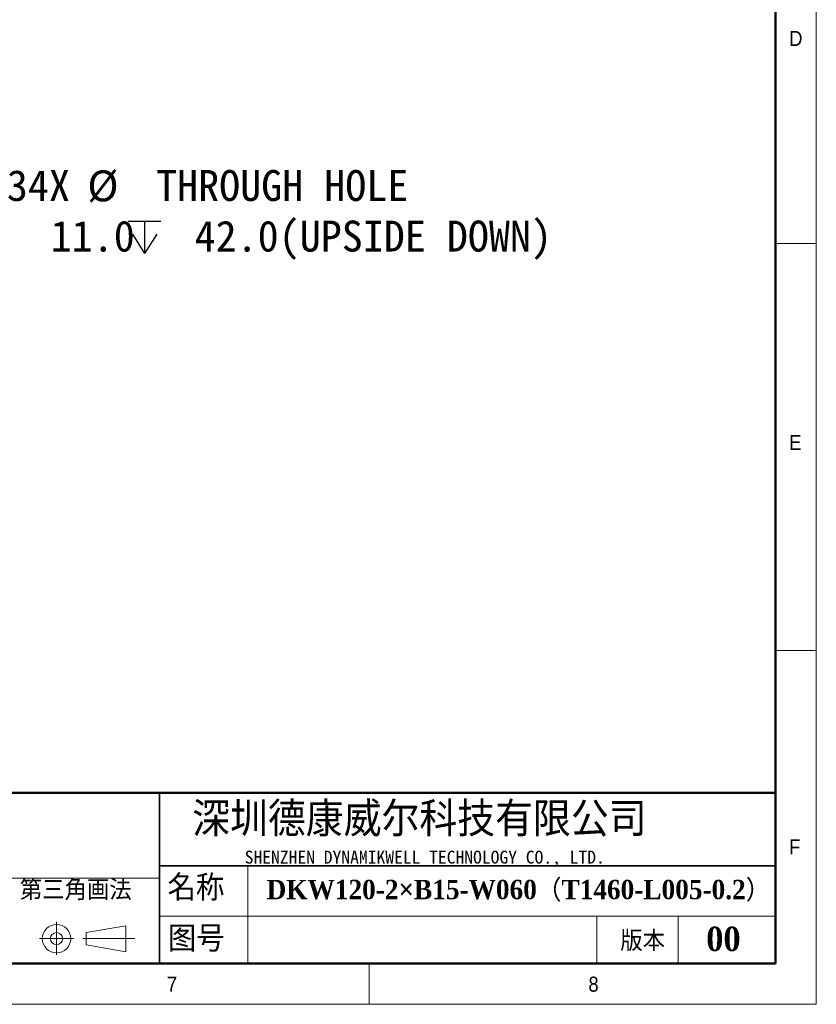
# Model space of a CAD drawing. Header units: millimetres. Extents: x 35 to 2905, y 35 to 2044.
# Tile 6 of 11: x 2219 to 2905, y 35 to 882. Entities that reach past the tile are written whole.
import ezdxf

# ---------------------------------------------------------------- set-up
doc = ezdxf.new("R2010")
doc.units = ezdxf.units.MM
doc.header["$LTSCALE"] = 7
doc.layers.add('DIMNS', color=7, linetype='Continuous')
doc.layers.add('黑色实线', color=7, linetype='Continuous')
doc.styles.add('SLDTEXTSTYLE1', font='Gothic.ttf', dxfattribs={"width": 0.913})
doc.styles.add('SLDTEXTSTYLE2', font='timesbd.ttf', dxfattribs={"width": 0.933})
doc.styles.add('SLDTEXTSTYLE4', font='txt', dxfattribs={"bigfont": 'bigfont'})
doc.styles.add('SLDTEXTSTYLE5', font='txt', dxfattribs={"bigfont": 'bigfont'})
doc.styles.add('SLDTEXTSTYLE6', font='txt')
doc.styles.add('SLDTEXTSTYLE7', font='timesbd.ttf', dxfattribs={"width": 0.933, "bigfont": 'bigfont'})
doc.styles.add('SLDTEXTSTYLE8', font='txt')
doc.dimstyles.new('SLDDIMSTYLE4', dxfattribs={"dimtxt": 26.6, "dimasz": 14, "dimexe": 0, "dimexo": 0.0625, "dimgap": 6.65, "dimtad": 0, "dimtih": 1, "dimtoh": 1, "dimdec": 1, "dimrnd": 1e-09, "dimzin": 4, "dimdsep": 46, "dimtxsty": 'SLDTEXTSTYLE8', "dimsah": 1, "dimcen": 0, "dimadec": 0, "dimazin": 1, "dimtfac": 1, "dimtdec": 1, "dimtofl": 0, "dimtmove": 0, "dimatfit": 3, "dimfxl": 0, "dimfrac": 2, "dimtolj": 1, "dimtzin": 12, "dimarcsym": 0})

# ---------------------------------------------------------------- blocks, each defined once
blk = doc.blocks.new('SW_SYMBOL_HOLE_SPOT')
at = {"layer": '黑色实线', "color": 0}
for p, q in [((0, 6125), (0, 525)), ((11200, 525), (11200, 6125)), ((0, 525), (11200, 525))]:
    blk.add_line(p, q, dxfattribs=at)
blk = doc.blocks.new('SW_SYMBOL_HOLE_DEPTH')
at = {"layer": '黑色实线', "color": 0}
for p, q in [((0, 6125), (5600, 6125)), ((2800, 6125), (2800, 525)), ((700, 3885), (2800, 525)), ((4900, 3885), (2800, 525))]:
    blk.add_line(p, q, dxfattribs=at)
blk = doc.blocks.new('_D_28')
at = {"layer": '黑色实线'}
for p, q in [((2062.39, 650.19), (2079.73, 717.63)), ((2079.73, 717.63), (2102.17, 717.63))]:
    blk.add_line(p, q, dxfattribs=at)
blk.add_solid([(2062.39, 650.19), (2067.91, 663.23), (2063.84, 664.27)], dxfattribs=at)
at = {"layer": '黑色实线', "xscale": 0.004985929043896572, "yscale": 0.004985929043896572, "zscale": 0.004985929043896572}
for name, p in [('SW_SYMBOL_HOLE_SPOT', (2113.28, 678.26)), ('SW_SYMBOL_HOLE_DEPTH', (2312.83, 678.26))]:
    blk.add_blockref(name, p, dxfattribs=at)
at = {"layer": '黑色实线', "char_height": 26.6, "attachment_point": 1, "style": 'SLDTEXTSTYLE8'}
for s, insert in [('34X ', (2208.3, 752.79)), ('%%c', (2277.53, 752.53)), (' THROUGH HOLE', (2318.63, 752.79)), (' 42.0(UPSIDE DOWN)', (2351.76, 709.27)), ('%%c', (2186.83, 709.01)), (' 11.0 ', (2227.93, 709.27))]:
    blk.add_mtext(s, dxfattribs=dict(at, insert=insert))

msp = doc.modelspace()

# ---------------------------------------------------------------- linework, layer by layer
at = {"color": 7, "linetype": 'Continuous', "lineweight": 18}
for p, q in [((2905, 35), (2905, 2044)), ((2870, 2009), (2870, 70)), ((2870, 689.5), (2905, 689.5)), ((2870, 339.5), (2905, 339.5)), ((2415.6473812, 154), (2415.6473812, 70)), ((1926.2913786, 143.5), (2339.7556851, 143.5)), ((2339.7556851, 110.8803834), (2870, 110.8803834)), ((2716, 110.8803834), (2716, 70)), ((2786, 110.8803834), (2786, 70)), ((2251.0573589, 106.0396721), (2251.0573589, 77.4416029)), ((2276.6682633, 96.7312329), (2310.6563282, 102.6107947)), ((2310.6563282, 102.6107947), (2310.6563282, 80.2227947)), ((2276.6682633, 86.2312329), (2276.6682633, 96.7312329)), ((2236.4989196, 91.4812329), (2265.9081572, 91.4812329)), ((2273.6351967, 91.4812329), (2318.3628673, 91.4812329)), ((2276.6682633, 86.2312329), (2310.6563282, 80.2227947)), ((70, 70), (2870, 70)), ((861, 70), (2870, 70)), ((2520, 70), (2520, 35)), ((35, 35), (2905, 35))]:
    msp.add_line(p, q, dxfattribs=at)
at = {"color": 7, "linetype": 'Continuous', "lineweight": 50}
for p, q in [((2870, 2009), (2870, 70)), ((2870, 217), (1281, 217)), ((70, 70), (2870, 70))]:
    msp.add_line(p, q, dxfattribs=at)
at = {"color": 7, "linetype": 'Continuous', "lineweight": 35}
for p, q in [((2339.7556851, 217), (2339.7556851, 70)), ((2339.7556851, 154), (2870, 154))]:
    msp.add_line(p, q, dxfattribs=at)
at = {"color": 7, "linetype": 'Continuous', "lineweight": 18}
for radius in [12.25, 5.25]:
    msp.add_circle((2251.0573589, 91.4812329), radius, dxfattribs=at)

# ---------------------------------------------------------------- texts
at = {"color": 7, "linetype": 'Continuous', "lineweight": 0}
for s, insert, char_height, attachment_point, style in [('D', (2881.6666667, 872.5241462), 12.9645833, 1, 'SLDTEXTSTYLE1'), ('E', (2881.6666667, 524.9218569), 12.9645833, 1, 'SLDTEXTSTYLE1'), ('深圳德康威尔科技有限公司', (2367.7808657, 209.0727944), 29.633333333, 1, 'SLDTEXTSTYLE5'), ('F', (2881.6666667, 176.9545867), 12.9645833, 1, 'SLDTEXTSTYLE1'), ('SHENZHEN DYNAMIKWELL TECHNOLOGY CO., LTD.', (2413.0244772, 167.1776031), 11.1125, 1, 'SLDTEXTSTYLE6'), ('名称', (2346.5643932, 146.3380774), 22.225, 1, 'SLDTEXTSTYLE4'), ('DKW120-2×B15-W060（T1460-L005-0.2）', (2431.8383923, 142.0912778), 16.66875, 1, 'SLDTEXTSTYLE7'), ('图号', (2346.8627796, 102.5238769), 22.225, 1, 'SLDTEXTSTYLE4'), ('00', (2825.0575984, 101.802765), 21, 2, 'SLDTEXTSTYLE2'), ('版本', (2736.2958947, 98.3145377), 17.5, 1, 'SLDTEXTSTYLE4'), ('7', (2346.0197074, 58.7778943), 12.9645833, 1, 'SLDTEXTSTYLE1'), ('8', (2708.8414871, 58.7778943), 12.9645833, 1, 'SLDTEXTSTYLE1')]:
    msp.add_mtext(s, dxfattribs=dict(at, insert=insert, char_height=char_height, attachment_point=attachment_point, style=style))
at = {"layer": 'DIMNS', "color": 7, "insert": (2219.4234672, 142.1287382), "char_height": 17.5, "attachment_point": 1, "style": 'SLDTEXTSTYLE4'}
msp.add_mtext('第三角画法', dxfattribs=at)

# ---------------------------------------------------------------- dimensions: what is measured, and where the dimension line sits
at = {"layer": '黑色实线'}
dim = msp.add_diameter_dim_2p(p1=(2060.7421383, 643.8004802), p2=(2062.3857308, 650.1925537), text='34X %%c THROUGH HOLE\\P{\\fGDT;v}%%c <> {\\fGDT;x} 42.0(UPSIDE DOWN)\\P', dimstyle='SLDDIMSTYLE4', dxfattribs=at)
dim.commit()
dim.dimension.update_dxf_attribs({"geometry": '_D_28', "text_midpoint": (2399.7876756, 717.631762), "dimtype": 163})

doc.saveas('drawing.dxf')
